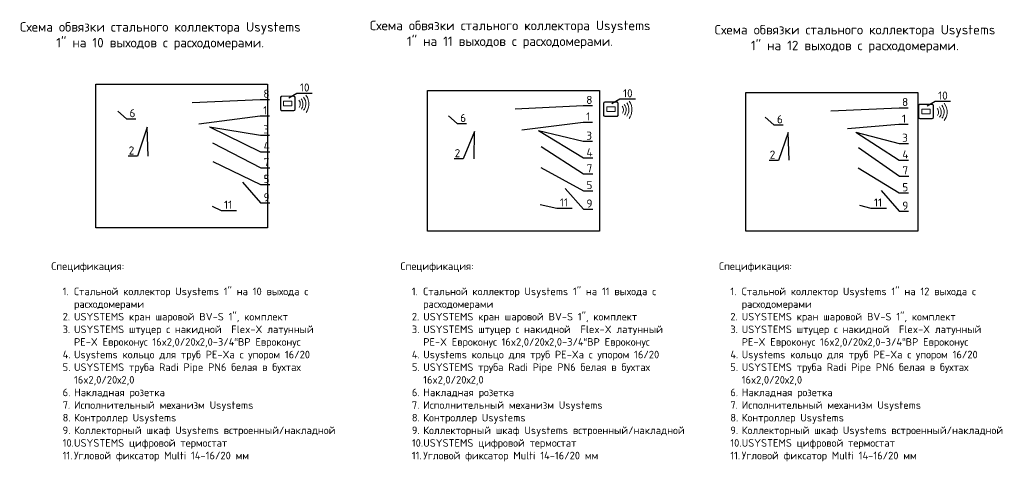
# Model space of a CAD drawing. Header units: millimetres. Extents: x -67660 to 27978, y 1317 to 27296.
# Tile 7 of 8: x 3736 to 27978, y 1317 to 12522. Entities that reach past the tile are written whole.
import ezdxf
from ezdxf import colors
from ezdxf.entities.mleader import LeaderData, LeaderLine
from ezdxf.math import Vec2, Vec3

# ---------------------------------------------------------------- set-up
doc = ezdxf.new("R2010")
doc.units = ezdxf.units.MM
doc.linetypes.add('AI-Linetype-4', pattern=[0.705556, 0.352778, -0.352778])
doc.layers.add('Ebene 1', color=7, linetype='Continuous')
doc.styles.add('GOST-2.304_Type-B', font='isocpeur.ttf')
doc.styles.add('СПДС 20', font='isocpeur.ttf', dxfattribs={"height": 2.5})
picture_1 = doc.add_image_def('image20.jpg', size_in_pixel=(1200, 1005))
picture_2 = doc.add_image_def('image21.jpg', size_in_pixel=(1200, 983))
picture_3 = doc.add_image_def('image22.jpg', size_in_pixel=(1200, 969))

# ---------------------------------------------------------------- blocks, each defined once
blk = doc.blocks.new('_None')
blk = doc.blocks.new('block 4')
at = {"layer": 'Ebene 1', "color": 250, "lineweight": 9, "true_color": 0x231f20}
for points in [[(64.64, 167.08), (64.95, 166.7), (65.12, 166.2), (65.07, 165.67), (65.04, 165.31), (64.92, 164.99), (64.72, 164.71)], [(65.37, 167.61), (65.8, 167.06), (66.03, 166.36), (65.97, 165.61), (65.92, 165.08), (65.73, 164.59), (65.43, 164.18)], [(66.18, 168.17), (66.7, 167.47), (66.98, 166.58), (66.9, 165.65), (66.84, 164.95), (66.58, 164.31), (66.19, 163.78)], [(66.97, 168.77), (67.65, 167.86), (68.02, 166.7), (67.91, 165.47), (67.83, 164.55), (67.5, 163.72), (66.98, 163.03)]]:
    blk.add_open_spline(points, degree=3, knots=[0, 0, 0, 0, 1, 1, 1, 2, 2, 2, 2], dxfattribs=at)
blk = doc.blocks.new('WMF0')
at = {"color": 229, "lineweight": 0}
for points, const_width in [([(9.021, -4.213), (9.018, -4.229), (9.004, -4.261), (8.981, -4.285), (8.951, -4.296), (8.935, -4.298), (8.242, -4.298), (8.224, -4.296), (8.194, -4.285), (8.171, -4.261), (8.157, -4.229), (8.157, -4.213), (8.157, -3.52), (8.157, -3.504), (8.171, -3.471), (8.194, -3.448), (8.224, -3.437), (8.242, -3.435), (8.935, -3.435), (8.951, -3.437), (8.981, -3.448), (9.004, -3.471), (9.018, -3.504), (9.021, -3.52), (9.021, -4.213)], 0.0138), ([(9.023, -3.713), (9.016, -3.713), (9.016, -3.63), (9.023, -3.63), (9.023, -3.713)], 0.00461), ([(9.023, -3.909), (9.016, -3.909), (9.016, -3.824), (9.023, -3.824), (9.023, -3.909)], 0.00461), ([(9.023, -4.103), (9.016, -4.103), (9.016, -4.02), (9.023, -4.02), (9.023, -4.103)], 0.00461)]:
    blk.add_lwpolyline(points, close=True, dxfattribs=dict(at, const_width=const_width))
at = {"color": 7, "lineweight": 0}
for points in [[(9.021, -4.213), (9.018, -4.229), (9.004, -4.261), (8.981, -4.285), (8.951, -4.296), (8.935, -4.298), (8.242, -4.298), (8.224, -4.296), (8.194, -4.285), (8.171, -4.261), (8.157, -4.229), (8.157, -4.213), (8.157, -3.52), (8.157, -3.504), (8.171, -3.471), (8.194, -3.448), (8.224, -3.437), (8.242, -3.435), (8.935, -3.435), (8.951, -3.437), (8.981, -3.448), (9.004, -3.471), (9.018, -3.504), (9.021, -3.52), (9.021, -4.213)], [(8.242, -4.282), (8.214, -4.28), (8.175, -4.241), (8.171, -4.213), (8.171, -3.52), (8.175, -3.492), (8.214, -3.453), (8.242, -3.451), (8.935, -3.451), (8.963, -3.453), (9, -3.492), (9.004, -3.52), (9.004, -4.213), (9, -4.241), (8.963, -4.28), (8.935, -4.282), (8.242, -4.282)], [(8.836, -3.978), (8.834, -3.99), (8.82, -4.006), (8.809, -4.006), (8.369, -4.006), (8.357, -4.006), (8.341, -3.99), (8.341, -3.978), (8.341, -3.755), (8.341, -3.743), (8.357, -3.727), (8.369, -3.727), (8.809, -3.727), (8.82, -3.727), (8.834, -3.743), (8.836, -3.755), (8.836, -3.978)], [(9.023, -3.713), (9.016, -3.713), (9.016, -3.63), (9.023, -3.63), (9.023, -3.713)], [(9.023, -3.909), (9.016, -3.909), (9.016, -3.824), (9.023, -3.824), (9.023, -3.909)], [(9.023, -4.103), (9.016, -4.103), (9.016, -4.02), (9.023, -4.02), (9.023, -4.103)]]:
    blk.add_lwpolyline(points, close=True, dxfattribs=at)
at = {"color": 229, "lineweight": 0}
for points in [[(8.242, -4.282), (8.214, -4.28), (8.175, -4.241), (8.171, -4.213), (8.171, -3.52), (8.175, -3.492), (8.214, -3.453), (8.242, -3.451), (8.935, -3.451), (8.963, -3.453), (9, -3.492), (9.004, -3.52), (9.004, -4.213), (9, -4.241), (8.963, -4.28), (8.935, -4.282), (8.242, -4.282)], [(8.836, -3.978), (8.834, -3.99), (8.82, -4.006), (8.809, -4.006), (8.369, -4.006), (8.357, -4.006), (8.341, -3.99), (8.341, -3.978), (8.341, -3.755), (8.341, -3.743), (8.357, -3.727), (8.369, -3.727), (8.809, -3.727), (8.82, -3.727), (8.834, -3.743), (8.836, -3.755), (8.836, -3.978)]]:
    blk.add_lwpolyline(points, close=True, dxfattribs=at)

msp = doc.modelspace()

# ---------------------------------------------------------------- block references
at = {"linetype": 'AI-Linetype-4', "lineweight": 25, "xscale": 419.0652131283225, "yscale": 419.0652131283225, "zscale": 419.0652131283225}
for p in [(6737, 12079), (14693, 11936), (22451, 11881)]:
    msp.add_blockref('WMF0', p, dxfattribs=at)
at = {"layer": 'Ebene 1', "lineweight": 25, "xscale": 74.36840647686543, "yscale": 74.36840647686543, "zscale": 74.36840647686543}
for p in [(5804, -1891), (13760, -2034), (21518, -2089)]:
    msp.add_blockref('block 4', p, dxfattribs=at)

# ---------------------------------------------------------------- texts
at = {"char_height": 233.21, "width": 7087.53, "attachment_point": 1, "style": 'GOST-2.304_Type-B'}
for s, insert in [('\\pxqc;Cхема обвязки стального коллектора Usystems 1" на 10 выходов с расходомерами. ', (3650, 12461)), ('\\pxqc;Cхема обвязки стального коллектора Usystems 1" на 11 выходов с расходомерами. ', (12264, 12496)), ('\\pxqc;Cхема обвязки стального коллектора Usystems 1" на 12 выходов с расходомерами. ', (20754, 12391))]:
    msp.add_mtext(s, dxfattribs=dict(at, insert=insert))
at = {"lineweight": 25, "char_height": 186.66, "attachment_point": 1, "style": 'GOST-2.304_Type-B'}
for s, insert in [('Спецификация:\\P\\P\\pxi-1.5,l3,sm1,t3;1.^IСтальной коллектор Usystems 1" на 10 выхода с расходомерами \\P2.^IUSYSTEMS кран шаровой BV-S 1", комплект \\P3.^IUSYSTEMS штуцер с накидной  Flex-X латунный PE-X Евроконус 16x2,0/20х2,0-3/4“ВР Евроконус\\P4.^IUsystems кольцо для труб PE-Xa с упором 16/20\\P5.^IUSYSTEMS труба Radi Pipe PN6 белая в бухтах 16x2,0/20х2,0 \\P6.^IНакладная розетка\\P7.^IИсполнительный механизм Usystems   \\P8.^IКонтроллер Usystems \\P9.^IКоллекторный шкаф Usystems встроенный/накладной\\P10.^IUSYSTEMS цифровой термостат \\P11.^IУгловой фиксатор Multi 14-16/20 мм', (4513, 6540)), ('Спецификация:\\P\\P\\pxi-1.5,l3,sm1,t3;1.^IСтальной коллектор Usystems 1" на 11 выхода с расходомерами \\P2.^IUSYSTEMS кран шаровой BV-S 1", комплект \\P3.^IUSYSTEMS штуцер с накидной  Flex-X латунный PE-X Евроконус 16x2,0/20х2,0-3/4“ВР Евроконус\\P4.^IUsystems кольцо для труб PE-Xa с упором 16/20\\P5.^IUSYSTEMS труба Radi Pipe PN6 белая в бухтах 16x2,0/20х2,0 \\P6.^IНакладная розетка\\P7.^IИсполнительный механизм Usystems   \\P8.^IКонтроллер Usystems \\P9.^IКоллекторный шкаф Usystems встроенный/накладной\\P10.^IUSYSTEMS цифровой термостат \\P11.^IУгловой фиксатор Multi 14-16/20 мм', (13111, 6540)), ('Спецификация:\\P\\P\\pxi-1.5,l3,sm1,t3;1.^IСтальной коллектор Usystems 1" на 12 выхода с расходомерами \\P2.^IUSYSTEMS кран шаровой BV-S 1", комплект \\P3.^IUSYSTEMS штуцер с накидной  Flex-X латунный PE-X Евроконус 16x2,0/20х2,0-3/4“ВР Евроконус\\P4.^IUsystems кольцо для труб PE-Xa с упором 16/20\\P5.^IUSYSTEMS труба Radi Pipe PN6 белая в бухтах 16x2,0/20х2,0 \\P6.^IНакладная розетка\\P7.^IИсполнительный механизм Usystems   \\P8.^IКонтроллер Usystems \\P9.^IКоллекторный шкаф Usystems встроенный/накладной\\P10.^IUSYSTEMS цифровой термостат \\P11.^IУгловой фиксатор Multi 14-16/20 мм', (20952, 6540))]:
    msp.add_mtext_dynamic_manual_height_columns(s, width=7088.74, gutter_width=132, heights=[5473], dxfattribs=dict(at, insert=insert))

# ---------------------------------------------------------------- pictures from other files: only their frames are drawn
image = msp.add_image(picture_1, insert=(5607, 7388), size_in_units=(4233, 3545))
image.dxf.flags = 15
image = msp.add_image(picture_2, insert=(13777, 7307), size_in_units=(4233, 3468))
image.dxf.flags = 15
image = msp.add_image(picture_3, insert=(21612, 7307), size_in_units=(4233, 3418))
image.dxf.flags = 15

# ---------------------------------------------------------------- leaders
ml = msp.add_multileader_mtext('Standard')
ml.set_content('10', color=256, style='СПДС 20')
ml.set_leader_properties()
ml.set_arrow_properties(name='NONE')
ml.build(insert=Vec2(0, 0))
ml.multileader.update_dxf_attribs({"text_left_attachment_type": 6, "text_right_attachment_type": 6, "dogleg_length": 0, "arrow_head_size": 150, "scale": 10})
ctx = ml.context
ctx.base_point, ctx.scale, ctx.char_height, ctx.arrow_head_size, ctx.landing_gap_size, ctx.plane_origin = Vec3(10559, 10710), 10, 200, 150, 75, Vec3(10747, 9351)
ctx.left_attachment, ctx.right_attachment = 6, 6
notes = []
notes.append((ctx, [(0, (1, 1, 0), (10559, 10710), (1, 0), 0, [(0, [(10361, 10598)], 0, [])])]))
ctx.mtext.insert, ctx.mtext.flow_direction = Vec3(10634, 10950), 5
ml = msp.add_multileader_mtext('Standard')
ml.set_content('8', color=256, style='СПДС 20')
ml.set_leader_properties()
ml.set_arrow_properties(name='NONE')
ml.build(insert=Vec2(0, 0))
ml.multileader.update_dxf_attribs({"text_left_attachment_type": 6, "text_right_attachment_type": 6, "dogleg_length": 0, "arrow_head_size": 150, "scale": 10})
ctx = ml.context
ctx.base_point, ctx.scale, ctx.char_height, ctx.arrow_head_size, ctx.landing_gap_size, ctx.plane_origin = Vec3(9660, 10557), 10, 200, 150, 75, Vec3(9444, 9223)
ctx.left_attachment, ctx.right_attachment = 6, 6
notes.append((ctx, [(0, (1, 1, 0), (9660, 10557), (1, 0), 0, [(0, [(7984, 10477)], 0, [])])]))
ctx.mtext.insert, ctx.mtext.flow_direction = Vec3(9735, 10797), 5
ml = msp.add_multileader_mtext('Standard')
ml.set_content('10', color=256, style='СПДС 20')
ml.set_leader_properties()
ml.set_arrow_properties(name='NONE')
ml.build(insert=Vec2(0, 0))
ml.multileader.update_dxf_attribs({"text_left_attachment_type": 6, "text_right_attachment_type": 6, "dogleg_length": 0, "arrow_head_size": 150, "scale": 10})
ctx = ml.context
ctx.base_point, ctx.scale, ctx.char_height, ctx.arrow_head_size, ctx.landing_gap_size, ctx.plane_origin = Vec3(18515, 10568), 10, 200, 150, 75, Vec3(18703, 9208)
ctx.left_attachment, ctx.right_attachment = 6, 6
notes.append((ctx, [(0, (1, 1, 0), (18515, 10568), (1, 0), 0, [(0, [(18317, 10456)], 0, [])])]))
ctx.mtext.insert, ctx.mtext.flow_direction = Vec3(18590, 10808), 5
ml = msp.add_multileader_mtext('Standard')
ml.set_content('10', color=256, style='СПДС 20')
ml.set_leader_properties()
ml.set_arrow_properties(name='NONE')
ml.build(insert=Vec2(0, 0))
ml.multileader.update_dxf_attribs({"text_left_attachment_type": 6, "text_right_attachment_type": 6, "dogleg_length": 0, "arrow_head_size": 150, "scale": 10})
ctx = ml.context
ctx.base_point, ctx.scale, ctx.char_height, ctx.arrow_head_size, ctx.landing_gap_size, ctx.plane_origin = Vec3(26273, 10512), 10, 200, 150, 75, Vec3(26461, 9152)
ctx.left_attachment, ctx.right_attachment = 6, 6
notes.append((ctx, [(0, (1, 1, 0), (26273, 10512), (1, 0), 0, [(0, [(26075, 10400)], 0, [])])]))
ctx.mtext.insert, ctx.mtext.flow_direction = Vec3(26348, 10752), 5
ml = msp.add_multileader_mtext('Standard')
ml.set_content('8', color=256, style='СПДС 20')
ml.set_leader_properties()
ml.set_arrow_properties(name='NONE')
ml.build(insert=Vec2(0, 0))
ml.multileader.update_dxf_attribs({"text_left_attachment_type": 6, "text_right_attachment_type": 6, "dogleg_length": 0, "arrow_head_size": 150, "scale": 10})
ctx = ml.context
ctx.base_point, ctx.scale, ctx.char_height, ctx.arrow_head_size, ctx.landing_gap_size, ctx.plane_origin = Vec3(17610, 10404), 10, 200, 150, 75, Vec3(17394, 9070)
ctx.left_attachment, ctx.right_attachment = 6, 6
notes.append((ctx, [(0, (1, 1, 0), (17610, 10404), (1, 0), 0, [(0, [(15934, 10324)], 0, [])])]))
ctx.mtext.insert, ctx.mtext.flow_direction = Vec3(17685, 10644), 5
ml = msp.add_multileader_mtext('Standard')
ml.set_content('8', color=256, style='СПДС 20')
ml.set_leader_properties()
ml.set_arrow_properties(name='NONE')
ml.build(insert=Vec2(0, 0))
ml.multileader.update_dxf_attribs({"text_left_attachment_type": 6, "text_right_attachment_type": 6, "dogleg_length": 0, "arrow_head_size": 150, "scale": 10})
ctx = ml.context
ctx.base_point, ctx.scale, ctx.char_height, ctx.arrow_head_size, ctx.landing_gap_size, ctx.plane_origin = Vec3(25385, 10352), 10, 200, 150, 75, Vec3(25170, 9018)
ctx.left_attachment, ctx.right_attachment = 6, 6
notes.append((ctx, [(0, (1, 1, 0), (25385, 10352), (1, 0), 0, [(0, [(23710, 10272)], 0, [])])]))
ctx.mtext.insert, ctx.mtext.flow_direction = Vec3(25460, 10592), 5
ml = msp.add_multileader_mtext('Standard')
ml.set_content('6', color=256, style='СПДС 20')
ml.set_leader_properties()
ml.set_arrow_properties(name='NONE')
ml.build(insert=Vec2(0, 0))
ml.multileader.update_dxf_attribs({"text_left_attachment_type": 6, "text_right_attachment_type": 6, "dogleg_length": 0, "arrow_head_size": 150, "scale": 10})
ctx = ml.context
ctx.base_point, ctx.scale, ctx.char_height, ctx.arrow_head_size, ctx.landing_gap_size, ctx.plane_origin = Vec3(6365, 10078), 10, 200, 150, 75, Vec3(6564, 8683)
ctx.left_attachment, ctx.right_attachment = 6, 6
notes.append((ctx, [(0, (1, 1, 0), (6365, 10078), (1, 0), 0, [(0, [(6149, 10268)], 0, [])])]))
ctx.mtext.insert, ctx.mtext.flow_direction = Vec3(6440, 10318), 5
ml = msp.add_multileader_mtext('Standard')
ml.set_content('1', color=256, style='СПДС 20')
ml.set_leader_properties()
ml.set_arrow_properties(name='NONE')
ml.build(insert=Vec2(0, 0))
ml.multileader.update_dxf_attribs({"text_left_attachment_type": 6, "text_right_attachment_type": 6, "dogleg_length": 0, "arrow_head_size": 150, "scale": 10})
ctx = ml.context
ctx.base_point, ctx.scale, ctx.char_height, ctx.arrow_head_size, ctx.landing_gap_size, ctx.plane_origin = Vec3(9657, 10150), 10, 200, 150, 75, Vec3(9642, 8439)
ctx.left_attachment, ctx.right_attachment = 6, 6
notes.append((ctx, [(0, (1, 1, 0), (9657, 10150), (1, 0), 0, [(0, [(8147, 9958)], 0, [])])]))
ctx.mtext.insert, ctx.mtext.flow_direction = Vec3(9732, 10390), 5
ml = msp.add_multileader_mtext('Standard')
ml.set_content('6', color=256, style='СПДС 20')
ml.set_leader_properties()
ml.set_arrow_properties(name='NONE')
ml.build(insert=Vec2(0, 0))
ml.multileader.update_dxf_attribs({"text_left_attachment_type": 6, "text_right_attachment_type": 6, "dogleg_length": 0, "arrow_head_size": 150, "scale": 10})
ctx = ml.context
ctx.base_point, ctx.scale, ctx.char_height, ctx.arrow_head_size, ctx.landing_gap_size, ctx.plane_origin = Vec3(14506, 9961), 10, 200, 150, 75, Vec3(14706, 8566)
ctx.left_attachment, ctx.right_attachment = 6, 6
notes.append((ctx, [(0, (1, 1, 0), (14506, 9961), (1, 0), 0, [(0, [(14290, 10151)], 0, [])])]))
ctx.mtext.insert, ctx.mtext.flow_direction = Vec3(14581, 10201), 5
ml = msp.add_multileader_mtext('Standard')
ml.set_content('1', color=256, style='СПДС 20')
ml.set_leader_properties()
ml.set_arrow_properties(name='NONE')
ml.build(insert=Vec2(0, 0))
ml.multileader.update_dxf_attribs({"text_left_attachment_type": 6, "text_right_attachment_type": 6, "dogleg_length": 0, "arrow_head_size": 150, "scale": 10})
ctx = ml.context
ctx.base_point, ctx.scale, ctx.char_height, ctx.arrow_head_size, ctx.landing_gap_size, ctx.plane_origin = Vec3(17607, 9996), 10, 200, 150, 75, Vec3(17591, 8286)
ctx.left_attachment, ctx.right_attachment = 6, 6
notes.append((ctx, [(0, (1, 1, 0), (17607, 9996), (1, 0), 0, [(0, [(16097, 9805)], 0, [])])]))
ctx.mtext.insert, ctx.mtext.flow_direction = Vec3(17682, 10236), 5
ml = msp.add_multileader_mtext('Standard')
ml.set_content('1', color=256, style='СПДС 20')
ml.set_leader_properties()
ml.set_arrow_properties(name='NONE')
ml.build(insert=Vec2(0, 0))
ml.multileader.update_dxf_attribs({"text_left_attachment_type": 6, "text_right_attachment_type": 6, "dogleg_length": 0, "arrow_head_size": 150, "scale": 10})
ctx = ml.context
ctx.base_point, ctx.scale, ctx.char_height, ctx.arrow_head_size, ctx.landing_gap_size, ctx.plane_origin = Vec3(25383, 9944), 10, 200, 150, 75, Vec3(25367, 8234)
ctx.left_attachment, ctx.right_attachment = 6, 6
notes.append((ctx, [(0, (1, 1, 0), (25383, 9944), (1, 0), 0, [(0, [(24115, 9843)], 0, [])])]))
ctx.mtext.insert, ctx.mtext.flow_direction = Vec3(25458, 10184), 5
ml = msp.add_multileader_mtext('Standard')
ml.set_content('6', color=256, style='СПДС 20')
ml.set_leader_properties()
ml.set_arrow_properties(name='NONE')
ml.build(insert=Vec2(0, 0))
ml.multileader.update_dxf_attribs({"text_left_attachment_type": 6, "text_right_attachment_type": 6, "dogleg_length": 0, "arrow_head_size": 150, "scale": 10})
ctx = ml.context
ctx.base_point, ctx.scale, ctx.char_height, ctx.arrow_head_size, ctx.landing_gap_size, ctx.plane_origin = Vec3(22305, 9928), 10, 200, 150, 75, Vec3(22504, 8533)
ctx.left_attachment, ctx.right_attachment = 6, 6
notes.append((ctx, [(0, (1, 1, 0), (22305, 9928), (1, 0), 0, [(0, [(22089, 10118)], 0, [])])]))
ctx.mtext.insert, ctx.mtext.flow_direction = Vec3(22380, 10168), 5
ml = msp.add_multileader_mtext('Standard')
ml.set_content('2', color=256, style='СПДС 20')
ml.set_leader_properties()
ml.set_arrow_properties(name='NONE')
ml.build(insert=Vec2(0, 0))
ml.multileader.update_dxf_attribs({"text_left_attachment_type": 6, "text_right_attachment_type": 6, "dogleg_length": 0, "arrow_head_size": 150, "scale": 10})
ctx = ml.context
ctx.base_point, ctx.scale, ctx.char_height, ctx.arrow_head_size, ctx.landing_gap_size, ctx.plane_origin = Vec3(6382, 9159), 10, 200, 150, 75, Vec3(6849, 6296)
ctx.left_attachment, ctx.right_attachment, ctx.text_align_type = 6, 6, 2
notes.append((ctx, [(1, (1, 1, 0), (6632, 9159), (-1, 0), 0, [(1, [(6902, 9161), (6877, 9875)], 0, [])])]))
ctx.mtext.insert, ctx.mtext.alignment, ctx.mtext.flow_direction = Vec3(6557, 9399), 3, 5
ml = msp.add_multileader_mtext('Standard')
ml.set_content('3', color=256, style='СПДС 20')
ml.set_leader_properties()
ml.set_arrow_properties(name='NONE')
ml.build(insert=Vec2(0, 0))
ml.multileader.update_dxf_attribs({"text_left_attachment_type": 6, "text_right_attachment_type": 6, "dogleg_length": 0, "arrow_head_size": 150, "scale": 10})
ctx = ml.context
ctx.base_point, ctx.scale, ctx.char_height, ctx.arrow_head_size, ctx.landing_gap_size, ctx.plane_origin = Vec3(9661, 9677), 10, 200, 150, 75, Vec3(9773, 8108)
ctx.left_attachment, ctx.right_attachment = 6, 6
notes.append((ctx, [(0, (1, 1, 0), (9661, 9677), (1, 0), 0, [(0, [(8407, 9881)], 0, [])])]))
ctx.mtext.insert, ctx.mtext.flow_direction = Vec3(9736, 9917), 5
ml = msp.add_multileader_mtext('Standard')
ml.set_content('4', color=256, style='СПДС 20')
ml.set_leader_properties()
ml.set_arrow_properties(name='NONE')
ml.build(insert=Vec2(0, 0))
ml.multileader.update_dxf_attribs({"text_left_attachment_type": 6, "text_right_attachment_type": 6, "dogleg_length": 0, "arrow_head_size": 150, "scale": 10})
ctx = ml.context
ctx.base_point, ctx.scale, ctx.char_height, ctx.arrow_head_size, ctx.landing_gap_size, ctx.plane_origin = Vec3(9666, 9267), 10, 200, 150, 75, Vec3(9774, 8394)
ctx.left_attachment, ctx.right_attachment = 6, 6
notes.append((ctx, [(0, (1, 1, 0), (9666, 9267), (1, 0), 0, [(0, [(8407, 9881)], 0, [])])]))
ctx.mtext.insert, ctx.mtext.flow_direction = Vec3(9741, 9507), 5
ml = msp.add_multileader_mtext('Standard')
ml.set_content('2', color=256, style='СПДС 20')
ml.set_leader_properties()
ml.set_arrow_properties(name='NONE')
ml.build(insert=Vec2(0, 0))
ml.multileader.update_dxf_attribs({"text_left_attachment_type": 6, "text_right_attachment_type": 6, "dogleg_length": 0, "arrow_head_size": 150, "scale": 10})
ctx = ml.context
ctx.base_point, ctx.scale, ctx.char_height, ctx.arrow_head_size, ctx.landing_gap_size, ctx.plane_origin = Vec3(14407, 9092), 10, 200, 150, 75, Vec3(14874, 6229)
ctx.left_attachment, ctx.right_attachment, ctx.text_align_type = 6, 6, 2
notes.append((ctx, [(1, (1, 1, 0), (14657, 9092), (-1, 0), 0, [(1, [(14926, 9093), (14934, 9764)], 0, [])])]))
ctx.mtext.insert, ctx.mtext.alignment, ctx.mtext.flow_direction = Vec3(14582, 9332), 3, 5
ml = msp.add_multileader_mtext('Standard')
ml.set_content('3', color=256, style='СПДС 20')
ml.set_leader_properties()
ml.set_arrow_properties(name='NONE')
ml.build(insert=Vec2(0, 0))
ml.multileader.update_dxf_attribs({"text_left_attachment_type": 6, "text_right_attachment_type": 6, "dogleg_length": 0, "arrow_head_size": 150, "scale": 10})
ctx = ml.context
ctx.base_point, ctx.scale, ctx.char_height, ctx.arrow_head_size, ctx.landing_gap_size, ctx.plane_origin = Vec3(17611, 9524), 10, 200, 150, 75, Vec3(17723, 7955)
ctx.left_attachment, ctx.right_attachment = 6, 6
notes.append((ctx, [(0, (1, 1, 0), (17611, 9524), (1, 0), 0, [(0, [(16511, 9791)], 0, [])])]))
ctx.mtext.insert, ctx.mtext.flow_direction = Vec3(17686, 9764), 5
ml = msp.add_multileader_mtext('Standard')
ml.set_content('4', color=256, style='СПДС 20')
ml.set_leader_properties()
ml.set_arrow_properties(name='NONE')
ml.build(insert=Vec2(0, 0))
ml.multileader.update_dxf_attribs({"text_left_attachment_type": 6, "text_right_attachment_type": 6, "dogleg_length": 0, "arrow_head_size": 150, "scale": 10})
ctx = ml.context
ctx.base_point, ctx.scale, ctx.char_height, ctx.arrow_head_size, ctx.landing_gap_size, ctx.plane_origin = Vec3(17616, 9114), 10, 200, 150, 75, Vec3(17724, 8240)
ctx.left_attachment, ctx.right_attachment = 6, 6
notes.append((ctx, [(0, (1, 1, 0), (17616, 9114), (1, 0), 0, [(0, [(16511, 9791)], 0, [])])]))
ctx.mtext.insert, ctx.mtext.flow_direction = Vec3(17691, 9354), 5
ml = msp.add_multileader_mtext('Standard')
ml.set_content('2', color=256, style='СПДС 20')
ml.set_leader_properties()
ml.set_arrow_properties(name='NONE')
ml.build(insert=Vec2(0, 0))
ml.multileader.update_dxf_attribs({"text_left_attachment_type": 6, "text_right_attachment_type": 6, "dogleg_length": 0, "arrow_head_size": 150, "scale": 10})
ctx = ml.context
ctx.base_point, ctx.scale, ctx.char_height, ctx.arrow_head_size, ctx.landing_gap_size, ctx.plane_origin = Vec3(22164, 9055), 10, 200, 150, 75, Vec3(22631, 6192)
ctx.left_attachment, ctx.right_attachment, ctx.text_align_type = 6, 6, 2
notes.append((ctx, [(1, (1, 1, 0), (22414, 9055), (-1, 0), 0, [(1, [(22683, 9056), (22656, 9740)], 0, [])])]))
ctx.mtext.insert, ctx.mtext.alignment, ctx.mtext.flow_direction = Vec3(22339, 9295), 3, 5
ml = msp.add_multileader_mtext('Standard')
ml.set_content('3', color=256, style='СПДС 20')
ml.set_leader_properties()
ml.set_arrow_properties(name='NONE')
ml.build(insert=Vec2(0, 0))
ml.multileader.update_dxf_attribs({"text_left_attachment_type": 6, "text_right_attachment_type": 6, "dogleg_length": 0, "arrow_head_size": 150, "scale": 10})
ctx = ml.context
ctx.base_point, ctx.scale, ctx.char_height, ctx.arrow_head_size, ctx.landing_gap_size, ctx.plane_origin = Vec3(25387, 9471), 10, 200, 150, 75, Vec3(25498, 7903)
ctx.left_attachment, ctx.right_attachment = 6, 6
notes.append((ctx, [(0, (1, 1, 0), (25387, 9471), (1, 0), 0, [(0, [(24321, 9752)], 0, [])])]))
ctx.mtext.insert, ctx.mtext.flow_direction = Vec3(25462, 9711), 5
ml = msp.add_multileader_mtext('Standard')
ml.set_content('4', color=256, style='СПДС 20')
ml.set_leader_properties()
ml.set_arrow_properties(name='NONE')
ml.build(insert=Vec2(0, 0))
ml.multileader.update_dxf_attribs({"text_left_attachment_type": 6, "text_right_attachment_type": 6, "dogleg_length": 0, "arrow_head_size": 150, "scale": 10})
ctx = ml.context
ctx.base_point, ctx.scale, ctx.char_height, ctx.arrow_head_size, ctx.landing_gap_size, ctx.plane_origin = Vec3(25392, 9061), 10, 200, 150, 75, Vec3(25499, 8188)
ctx.left_attachment, ctx.right_attachment = 6, 6
notes.append((ctx, [(0, (1, 1, 0), (25392, 9061), (1, 0), 0, [(0, [(24321, 9752)], 0, [])])]))
ctx.mtext.insert, ctx.mtext.flow_direction = Vec3(25467, 9301), 5
ml = msp.add_multileader_mtext('Standard')
ml.set_content('7', color=256, style='СПДС 20')
ml.set_leader_properties()
ml.set_arrow_properties(name='NONE')
ml.build(insert=Vec2(0, 0))
ml.multileader.update_dxf_attribs({"text_left_attachment_type": 6, "text_right_attachment_type": 6, "dogleg_length": 0, "arrow_head_size": 150, "scale": 10})
ctx = ml.context
ctx.base_point, ctx.scale, ctx.char_height, ctx.arrow_head_size, ctx.landing_gap_size, ctx.plane_origin = Vec3(9670, 8873), 10, 200, 150, 75, Vec3(9115, 7602)
ctx.left_attachment, ctx.right_attachment = 6, 6
notes.append((ctx, [(0, (1, 1, 0), (9670, 8873), (1, 0), 0, [(0, [(8482, 9490)], 0, [])])]))
ctx.mtext.insert, ctx.mtext.flow_direction = Vec3(9745, 9113), 5
ml = msp.add_multileader_mtext('Standard')
ml.set_content('7', color=256, style='СПДС 20')
ml.set_leader_properties()
ml.set_arrow_properties(name='NONE')
ml.build(insert=Vec2(0, 0))
ml.multileader.update_dxf_attribs({"text_left_attachment_type": 6, "text_right_attachment_type": 6, "dogleg_length": 0, "arrow_head_size": 150, "scale": 10})
ctx = ml.context
ctx.base_point, ctx.scale, ctx.char_height, ctx.arrow_head_size, ctx.landing_gap_size, ctx.plane_origin = Vec3(17620, 8720), 10, 200, 150, 75, Vec3(17065, 7449)
ctx.left_attachment, ctx.right_attachment = 6, 6
notes.append((ctx, [(0, (1, 1, 0), (17620, 8720), (1, 0), 0, [(0, [(16571, 9394)], 0, [])])]))
ctx.mtext.insert, ctx.mtext.flow_direction = Vec3(17695, 8960), 5
ml = msp.add_multileader_mtext('Standard')
ml.set_content('7', color=256, style='СПДС 20')
ml.set_leader_properties()
ml.set_arrow_properties(name='NONE')
ml.build(insert=Vec2(0, 0))
ml.multileader.update_dxf_attribs({"text_left_attachment_type": 6, "text_right_attachment_type": 6, "dogleg_length": 0, "arrow_head_size": 150, "scale": 10})
ctx = ml.context
ctx.base_point, ctx.scale, ctx.char_height, ctx.arrow_head_size, ctx.landing_gap_size, ctx.plane_origin = Vec3(25395, 8668), 10, 200, 150, 75, Vec3(24840, 7397)
ctx.left_attachment, ctx.right_attachment = 6, 6
notes.append((ctx, [(0, (1, 1, 0), (25395, 8668), (1, 0), 0, [(0, [(24385, 9374)], 0, [])])]))
ctx.mtext.insert, ctx.mtext.flow_direction = Vec3(25470, 8908), 5
ml = msp.add_multileader_mtext('Standard')
ml.set_content('5', color=256, style='СПДС 20')
ml.set_leader_properties()
ml.set_arrow_properties(name='NONE')
ml.build(insert=Vec2(0, 0))
ml.multileader.update_dxf_attribs({"text_left_attachment_type": 6, "text_right_attachment_type": 6, "dogleg_length": 0, "arrow_head_size": 150, "scale": 10})
ctx = ml.context
ctx.base_point, ctx.scale, ctx.char_height, ctx.arrow_head_size, ctx.landing_gap_size, ctx.plane_origin = Vec3(9666, 8458), 10, 200, 150, 75, Vec3(9741, 7959)
ctx.left_attachment, ctx.right_attachment = 6, 6
notes.append((ctx, [(0, (1, 1, 0), (9666, 8458), (1, 0), 0, [(0, [(8492, 9029)], 0, [])])]))
ctx.mtext.insert, ctx.mtext.flow_direction = Vec3(9741, 8698), 5
ml = msp.add_multileader_mtext('Standard')
ml.set_content('5', color=256, style='СПДС 20')
ml.set_leader_properties()
ml.set_arrow_properties(name='NONE')
ml.build(insert=Vec2(0, 0))
ml.multileader.update_dxf_attribs({"text_left_attachment_type": 6, "text_right_attachment_type": 6, "dogleg_length": 0, "arrow_head_size": 150, "scale": 10})
ctx = ml.context
ctx.base_point, ctx.scale, ctx.char_height, ctx.arrow_head_size, ctx.landing_gap_size, ctx.plane_origin = Vec3(17616, 8305), 10, 200, 150, 75, Vec3(17691, 7806)
ctx.left_attachment, ctx.right_attachment = 6, 6
notes.append((ctx, [(0, (1, 1, 0), (17616, 8305), (1, 0), 0, [(0, [(16565, 8876)], 0, [])])]))
ctx.mtext.insert, ctx.mtext.flow_direction = Vec3(17691, 8545), 5
ml = msp.add_multileader_mtext('Standard')
ml.set_content('5', color=256, style='СПДС 20')
ml.set_leader_properties()
ml.set_arrow_properties(name='NONE')
ml.build(insert=Vec2(0, 0))
ml.multileader.update_dxf_attribs({"text_left_attachment_type": 6, "text_right_attachment_type": 6, "dogleg_length": 0, "arrow_head_size": 150, "scale": 10})
ctx = ml.context
ctx.base_point, ctx.scale, ctx.char_height, ctx.arrow_head_size, ctx.landing_gap_size, ctx.plane_origin = Vec3(25392, 8253), 10, 200, 150, 75, Vec3(25466, 7754)
ctx.left_attachment, ctx.right_attachment = 6, 6
notes.append((ctx, [(0, (1, 1, 0), (25392, 8253), (1, 0), 0, [(0, [(24382, 8873)], 0, [])])]))
ctx.mtext.insert, ctx.mtext.flow_direction = Vec3(25467, 8493), 5
ml = msp.add_multileader_mtext('Standard')
ml.set_content('9', color=256, style='СПДС 20')
ml.set_leader_properties()
ml.set_arrow_properties(name='NONE')
ml.build(insert=Vec2(0, 0))
ml.multileader.update_dxf_attribs({"text_left_attachment_type": 6, "text_right_attachment_type": 6, "dogleg_length": 0, "arrow_head_size": 150, "scale": 10})
ctx = ml.context
ctx.base_point, ctx.scale, ctx.char_height, ctx.arrow_head_size, ctx.landing_gap_size, ctx.plane_origin = Vec3(9665, 8004), 10, 200, 150, 75, Vec3(9604, 5861)
ctx.left_attachment, ctx.right_attachment = 6, 6
notes.append((ctx, [(0, (1, 1, 0), (9665, 8004), (1, 0), 0, [(0, [(9218, 8516)], 0, [])])]))
ctx.mtext.insert, ctx.mtext.flow_direction = Vec3(9740, 8244), 5
ml = msp.add_multileader_mtext('Standard')
ml.set_content('9', color=256, style='СПДС 20')
ml.set_leader_properties()
ml.set_arrow_properties(name='NONE')
ml.build(insert=Vec2(0, 0))
ml.multileader.update_dxf_attribs({"text_left_attachment_type": 6, "text_right_attachment_type": 6, "dogleg_length": 0, "arrow_head_size": 150, "scale": 10})
ctx = ml.context
ctx.base_point, ctx.scale, ctx.char_height, ctx.arrow_head_size, ctx.landing_gap_size, ctx.plane_origin = Vec3(17615, 7851), 10, 200, 150, 75, Vec3(17554, 5708)
ctx.left_attachment, ctx.right_attachment = 6, 6
notes.append((ctx, [(0, (1, 1, 0), (17615, 7851), (1, 0), 0, [(0, [(17168, 8363)], 0, [])])]))
ctx.mtext.insert, ctx.mtext.flow_direction = Vec3(17690, 8091), 5
ml = msp.add_multileader_mtext('Standard')
ml.set_content('9', color=256, style='СПДС 20')
ml.set_leader_properties()
ml.set_arrow_properties(name='NONE')
ml.build(insert=Vec2(0, 0))
ml.multileader.update_dxf_attribs({"text_left_attachment_type": 6, "text_right_attachment_type": 6, "dogleg_length": 0, "arrow_head_size": 150, "scale": 10})
ctx = ml.context
ctx.base_point, ctx.scale, ctx.char_height, ctx.arrow_head_size, ctx.landing_gap_size, ctx.plane_origin = Vec3(25391, 7799), 10, 200, 150, 75, Vec3(25330, 5656)
ctx.left_attachment, ctx.right_attachment = 6, 6
notes.append((ctx, [(0, (1, 1, 0), (25391, 7799), (1, 0), 0, [(0, [(24944, 8311)], 0, [])])]))
ctx.mtext.insert, ctx.mtext.flow_direction = Vec3(25466, 8039), 5
ml = msp.add_multileader_mtext('Standard')
ml.set_content('11', color=256, style='СПДС 20')
ml.set_leader_properties()
ml.set_arrow_properties(name='NONE')
ml.build(insert=Vec2(0, 0))
ml.multileader.update_dxf_attribs({"text_left_attachment_type": 6, "text_right_attachment_type": 6, "dogleg_length": 0, "arrow_head_size": 150, "scale": 10})
ctx = ml.context
ctx.base_point, ctx.scale, ctx.char_height, ctx.arrow_head_size, ctx.landing_gap_size, ctx.plane_origin = Vec3(8692, 7820), 10, 200, 150, 75, Vec3(8084, 5331)
ctx.left_attachment, ctx.right_attachment = 6, 6
notes.append((ctx, [(0, (1, 1, 0), (8692, 7820), (1, 0), 0, [(0, [(8473, 7929)], 0, [])])]))
ctx.mtext.insert, ctx.mtext.flow_direction = Vec3(8767, 8060), 5
ml = msp.add_multileader_mtext('Standard')
ml.set_content('11', color=256, style='СПДС 20')
ml.set_leader_properties()
ml.set_arrow_properties(name='NONE')
ml.build(insert=Vec2(0, 0))
ml.multileader.update_dxf_attribs({"text_left_attachment_type": 6, "text_right_attachment_type": 6, "dogleg_length": 0, "arrow_head_size": 150, "scale": 10})
ctx = ml.context
ctx.base_point, ctx.scale, ctx.char_height, ctx.arrow_head_size, ctx.landing_gap_size, ctx.plane_origin = Vec3(16959, 7876), 10, 200, 150, 75, Vec3(16226, 5214)
ctx.left_attachment, ctx.right_attachment = 6, 6
notes.append((ctx, [(0, (1, 1, 0), (16959, 7876), (1, 0), 0, [(0, [(16553, 7966)], 0, [])])]))
ctx.mtext.insert, ctx.mtext.flow_direction = Vec3(17034, 8116), 5
ml = msp.add_multileader_mtext('Standard')
ml.set_content('11', color=256, style='СПДС 20')
ml.set_leader_properties()
ml.set_arrow_properties(name='NONE')
ml.build(insert=Vec2(0, 0))
ml.multileader.update_dxf_attribs({"text_left_attachment_type": 6, "text_right_attachment_type": 6, "dogleg_length": 0, "arrow_head_size": 150, "scale": 10})
ctx = ml.context
ctx.base_point, ctx.scale, ctx.char_height, ctx.arrow_head_size, ctx.landing_gap_size, ctx.plane_origin = Vec3(24693, 7876), 10, 200, 150, 75, Vec3(24025, 5181)
ctx.left_attachment, ctx.right_attachment = 6, 6
notes.append((ctx, [(0, (1, 1, 0), (24693, 7876), (1, 0), 0, [(0, [(24414, 7951)], 0, [])])]))
ctx.mtext.insert, ctx.mtext.flow_direction = Vec3(24768, 8116), 5
for ctx, leaders in notes:
    for number, flags, end, landing, length, lines in leaders:
        leader = LeaderData()
        leader.index, (leader.has_last_leader_line, leader.has_dogleg_vector, leader.attachment_direction) = number, flags
        leader.last_leader_point, leader.dogleg_vector, leader.dogleg_length = Vec3(end), Vec3(landing), length
        for number, points, colour, breaks in lines:
            line = LeaderLine()
            line.index, line.vertices, line.color, line.breaks = number, Vec3.list(points), colors.encode_raw_color(colour), breaks
            leader.lines.append(line)
        ctx.leaders.append(leader)

doc.saveas('drawing.dxf')
